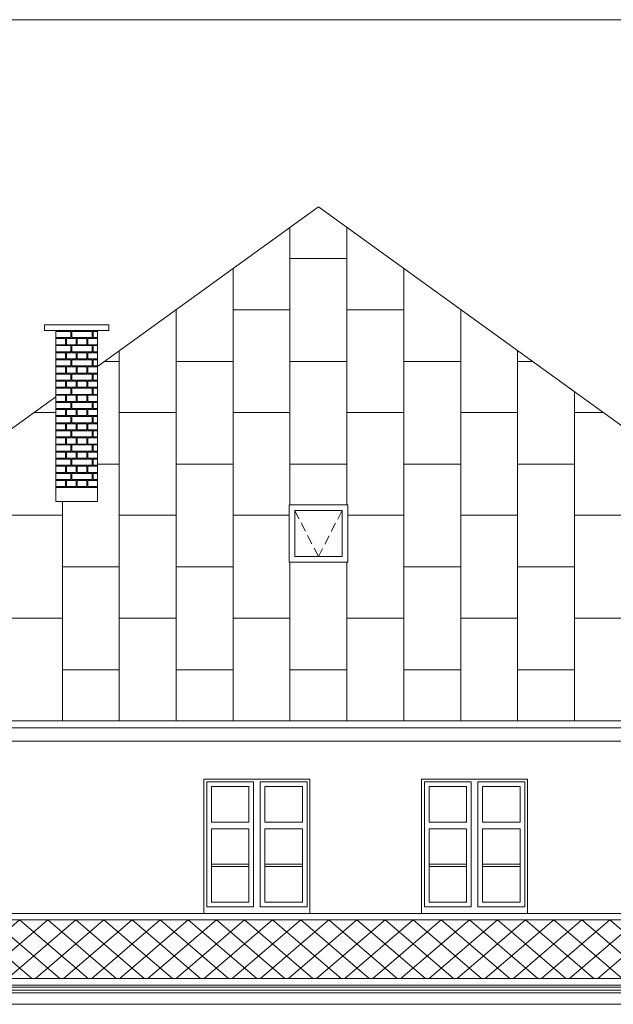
# Model space of a CAD drawing. Extents: x -394022 to -71759, y -12022 to 18278.
# Tile 13 of 91: x -317260 to -310988, y 7873 to 18278. Entities that reach past the tile are written whole.
import ezdxf

# ---------------------------------------------------------------- set-up
doc = ezdxf.new("R2010")
doc.units = 0
doc.header["$MEASUREMENT"] = 0
doc.linetypes.add('Krawędzie ukryte', pattern=[150, 100, -50])
doc.layers.add('Arch kolorystyka_Nr_Pióra__114', color=7, linetype='Continuous', lineweight=13, true_color=0xf1d696)
doc.layers.add('arch wypelnienia_Nr_Pióra__2', color=7, linetype='Continuous', lineweight=13, true_color=0x7f7f7f)
for name, color, linetype, lineweight in [('ARCH TABELA_Nr_Pióra__21', 7, 'Continuous', 13), ('INWENT DACH_Nr_Pióra__21', 7, 'Continuous', 13), ('INWENT DACH_Nr_Pióra__5', 7, 'Continuous', 13), ('INWENT KONST. DREWNIANA_Nr_Pióra__21', 7, 'Continuous', 13), ('INWENT ODWODNIENIE_Nr_Pióra__5', 7, 'Continuous', 13), ('INWENT. DRZWI_Nr_Pióra__21', 7, 'Continuous', 13), ('INWENT. OKNA_Nr_Pióra__21', 7, 'Continuous', 13), ('INWENT.ŚCIANY_Nr_Pióra__21', 7, 'Continuous', 13)]:
    doc.layers.add(name, color=color, linetype=linetype, lineweight=lineweight)

# ---------------------------------------------------------------- blocks, each defined once
blk = doc.blocks.new('*X32')
at = {"layer": 'Arch kolorystyka_Nr_Pióra__114', "linetype": 'Continuous'}
for p, q in [((-316879, 14984), (-316720, 14984)), ((-316720, 14919), (-316720, 14984)), ((-316710, 14919), (-316710, 14984)), ((-316710, 14984), (-316495, 14984)), ((-316495, 14919), (-316495, 14984)), ((-316485, 14919), (-316485, 14984)), ((-316485, 14984), (-316439, 14984)), ((-316720, 14919), (-316879, 14919)), ((-316776, 14909), (-316879, 14909)), ((-316776, 14909), (-316776, 14844)), ((-316664, 14909), (-316766, 14909)), ((-316766, 14909), (-316766, 14844)), ((-316495, 14919), (-316710, 14919)), ((-316664, 14909), (-316664, 14844)), ((-316551, 14909), (-316654, 14909)), ((-316654, 14909), (-316654, 14844)), ((-316551, 14909), (-316551, 14844)), ((-316439, 14909), (-316541, 14909)), ((-316541, 14909), (-316541, 14844)), ((-316439, 14919), (-316485, 14919)), ((-316776, 14844), (-316879, 14844)), ((-316879, 14834), (-316720, 14834)), ((-316664, 14844), (-316766, 14844)), ((-316720, 14769), (-316720, 14834)), ((-316710, 14769), (-316710, 14834)), ((-316710, 14834), (-316495, 14834)), ((-316551, 14844), (-316654, 14844)), ((-316439, 14844), (-316541, 14844)), ((-316495, 14769), (-316495, 14834)), ((-316485, 14769), (-316485, 14834)), ((-316485, 14834), (-316439, 14834)), ((-316720, 14769), (-316879, 14769)), ((-316776, 14759), (-316879, 14759)), ((-316776, 14694), (-316879, 14694)), ((-316879, 14684), (-316720, 14684)), ((-316776, 14759), (-316776, 14694)), ((-316664, 14759), (-316766, 14759)), ((-316766, 14759), (-316766, 14694)), ((-316664, 14694), (-316766, 14694)), ((-316720, 14619), (-316720, 14684)), ((-316495, 14769), (-316710, 14769)), ((-316710, 14619), (-316710, 14684)), ((-316710, 14684), (-316495, 14684)), ((-316664, 14759), (-316664, 14694)), ((-316551, 14759), (-316654, 14759)), ((-316654, 14759), (-316654, 14694)), ((-316551, 14694), (-316654, 14694)), ((-316551, 14759), (-316551, 14694)), ((-316439, 14759), (-316541, 14759)), ((-316541, 14759), (-316541, 14694)), ((-316439, 14694), (-316541, 14694)), ((-316495, 14619), (-316495, 14684)), ((-316439, 14769), (-316485, 14769)), ((-316485, 14619), (-316485, 14684)), ((-316485, 14684), (-316439, 14684)), ((-316720, 14619), (-316879, 14619)), ((-316776, 14609), (-316879, 14609)), ((-316776, 14609), (-316776, 14544)), ((-316664, 14609), (-316766, 14609)), ((-316766, 14609), (-316766, 14544)), ((-316495, 14619), (-316710, 14619)), ((-316664, 14609), (-316664, 14544)), ((-316551, 14609), (-316654, 14609)), ((-316654, 14609), (-316654, 14544)), ((-316551, 14609), (-316551, 14544)), ((-316439, 14609), (-316541, 14609)), ((-316541, 14609), (-316541, 14544)), ((-316439, 14619), (-316485, 14619)), ((-316776, 14544), (-316879, 14544)), ((-316879, 14534), (-316720, 14534)), ((-316720, 14469), (-316879, 14469)), ((-316664, 14544), (-316766, 14544)), ((-316720, 14469), (-316720, 14534)), ((-316710, 14469), (-316710, 14534)), ((-316710, 14534), (-316495, 14534)), ((-316495, 14469), (-316710, 14469)), ((-316551, 14544), (-316654, 14544)), ((-316439, 14544), (-316541, 14544)), ((-316495, 14469), (-316495, 14534)), ((-316485, 14469), (-316485, 14534)), ((-316485, 14534), (-316439, 14534)), ((-316439, 14469), (-316485, 14469)), ((-316776, 14459), (-316879, 14459)), ((-316776, 14394), (-316879, 14394)), ((-316879, 14384), (-316720, 14384)), ((-316776, 14459), (-316776, 14394)), ((-316664, 14459), (-316766, 14459)), ((-316766, 14459), (-316766, 14394)), ((-316664, 14394), (-316766, 14394)), ((-316720, 14319), (-316720, 14384)), ((-316710, 14319), (-316710, 14384)), ((-316710, 14384), (-316495, 14384)), ((-316664, 14459), (-316664, 14394)), ((-316551, 14459), (-316654, 14459)), ((-316654, 14459), (-316654, 14394)), ((-316551, 14394), (-316654, 14394)), ((-316551, 14459), (-316551, 14394)), ((-316439, 14459), (-316541, 14459)), ((-316541, 14459), (-316541, 14394)), ((-316439, 14394), (-316541, 14394)), ((-316495, 14319), (-316495, 14384)), ((-316485, 14319), (-316485, 14384)), ((-316485, 14384), (-316439, 14384)), ((-316720, 14319), (-316879, 14319)), ((-316776, 14309), (-316879, 14309)), ((-316776, 14309), (-316776, 14244)), ((-316664, 14309), (-316766, 14309)), ((-316766, 14309), (-316766, 14244)), ((-316495, 14319), (-316710, 14319)), ((-316664, 14309), (-316664, 14244)), ((-316551, 14309), (-316654, 14309)), ((-316654, 14309), (-316654, 14244)), ((-316551, 14309), (-316551, 14244)), ((-316439, 14309), (-316541, 14309)), ((-316541, 14309), (-316541, 14244)), ((-316439, 14319), (-316485, 14319)), ((-316776, 14244), (-316879, 14244)), ((-316879, 14234), (-316720, 14234)), ((-316720, 14169), (-316879, 14169)), ((-316776, 14159), (-316879, 14159)), ((-316776, 14159), (-316776, 14094)), ((-316664, 14244), (-316766, 14244)), ((-316664, 14159), (-316766, 14159)), ((-316766, 14159), (-316766, 14094)), ((-316720, 14169), (-316720, 14234)), ((-316710, 14169), (-316710, 14234)), ((-316710, 14234), (-316495, 14234)), ((-316495, 14169), (-316710, 14169)), ((-316664, 14159), (-316664, 14094)), ((-316551, 14244), (-316654, 14244)), ((-316551, 14159), (-316654, 14159)), ((-316654, 14159), (-316654, 14094)), ((-316551, 14159), (-316551, 14094)), ((-316439, 14244), (-316541, 14244)), ((-316439, 14159), (-316541, 14159)), ((-316541, 14159), (-316541, 14094)), ((-316495, 14169), (-316495, 14234)), ((-316485, 14169), (-316485, 14234)), ((-316485, 14234), (-316439, 14234)), ((-316439, 14169), (-316485, 14169)), ((-316776, 14094), (-316879, 14094)), ((-316879, 14084), (-316720, 14084)), ((-316664, 14094), (-316766, 14094)), ((-316720, 14019), (-316720, 14084)), ((-316710, 14019), (-316710, 14084)), ((-316710, 14084), (-316495, 14084)), ((-316551, 14094), (-316654, 14094)), ((-316439, 14094), (-316541, 14094)), ((-316495, 14019), (-316495, 14084)), ((-316485, 14019), (-316485, 14084)), ((-316485, 14084), (-316439, 14084)), ((-316720, 14019), (-316879, 14019)), ((-316776, 14009), (-316879, 14009)), ((-316776, 13944), (-316879, 13944)), ((-316776, 14009), (-316776, 13944)), ((-316664, 14009), (-316766, 14009)), ((-316766, 14009), (-316766, 13944)), ((-316664, 13944), (-316766, 13944)), ((-316495, 14019), (-316710, 14019)), ((-316664, 14009), (-316664, 13944)), ((-316551, 14009), (-316654, 14009)), ((-316654, 14009), (-316654, 13944)), ((-316551, 13944), (-316654, 13944)), ((-316551, 14009), (-316551, 13944)), ((-316439, 14009), (-316541, 14009)), ((-316541, 14009), (-316541, 13944)), ((-316439, 13944), (-316541, 13944)), ((-316439, 14019), (-316485, 14019)), ((-316879, 13934), (-316720, 13934)), ((-316720, 13869), (-316879, 13869)), ((-316776, 13859), (-316879, 13859)), ((-316776, 13859), (-316776, 13794)), ((-316664, 13859), (-316766, 13859)), ((-316766, 13859), (-316766, 13794)), ((-316720, 13869), (-316720, 13934)), ((-316710, 13869), (-316710, 13934)), ((-316710, 13934), (-316495, 13934)), ((-316495, 13869), (-316710, 13869)), ((-316664, 13859), (-316664, 13794)), ((-316551, 13859), (-316654, 13859)), ((-316654, 13859), (-316654, 13794)), ((-316551, 13859), (-316551, 13794)), ((-316439, 13859), (-316541, 13859)), ((-316541, 13859), (-316541, 13794)), ((-316495, 13869), (-316495, 13934)), ((-316485, 13869), (-316485, 13934)), ((-316485, 13934), (-316439, 13934)), ((-316439, 13869), (-316485, 13869)), ((-316776, 13794), (-316879, 13794)), ((-316879, 13784), (-316720, 13784)), ((-316664, 13794), (-316766, 13794)), ((-316720, 13719), (-316720, 13784)), ((-316710, 13719), (-316710, 13784)), ((-316710, 13784), (-316495, 13784)), ((-316551, 13794), (-316654, 13794)), ((-316439, 13794), (-316541, 13794)), ((-316495, 13719), (-316495, 13784)), ((-316485, 13719), (-316485, 13784)), ((-316485, 13784), (-316439, 13784)), ((-316720, 13719), (-316879, 13719)), ((-316776, 13709), (-316879, 13709)), ((-316776, 13644), (-316879, 13644)), ((-316879, 13634), (-316720, 13634)), ((-316776, 13709), (-316776, 13644)), ((-316664, 13709), (-316766, 13709)), ((-316766, 13709), (-316766, 13644)), ((-316664, 13644), (-316766, 13644)), ((-316720, 13569), (-316720, 13634)), ((-316495, 13719), (-316710, 13719)), ((-316710, 13569), (-316710, 13634)), ((-316710, 13634), (-316495, 13634)), ((-316664, 13709), (-316664, 13644)), ((-316551, 13709), (-316654, 13709)), ((-316654, 13709), (-316654, 13644)), ((-316551, 13644), (-316654, 13644)), ((-316551, 13709), (-316551, 13644)), ((-316439, 13709), (-316541, 13709)), ((-316541, 13709), (-316541, 13644)), ((-316439, 13644), (-316541, 13644)), ((-316495, 13569), (-316495, 13634)), ((-316439, 13719), (-316485, 13719)), ((-316485, 13569), (-316485, 13634)), ((-316485, 13634), (-316439, 13634)), ((-316720, 13569), (-316879, 13569)), ((-316776, 13559), (-316879, 13559)), ((-316776, 13559), (-316776, 13494)), ((-316664, 13559), (-316766, 13559)), ((-316766, 13559), (-316766, 13494)), ((-316495, 13569), (-316710, 13569)), ((-316664, 13559), (-316664, 13494)), ((-316551, 13559), (-316654, 13559)), ((-316654, 13559), (-316654, 13494)), ((-316551, 13559), (-316551, 13494)), ((-316439, 13559), (-316541, 13559)), ((-316541, 13559), (-316541, 13494)), ((-316439, 13569), (-316485, 13569)), ((-316776, 13494), (-316879, 13494)), ((-316879, 13484), (-316720, 13484)), ((-316664, 13494), (-316766, 13494)), ((-316720, 13419), (-316720, 13484)), ((-316710, 13419), (-316710, 13484)), ((-316710, 13484), (-316495, 13484)), ((-316551, 13494), (-316654, 13494)), ((-316439, 13494), (-316541, 13494)), ((-316495, 13419), (-316495, 13484)), ((-316485, 13419), (-316485, 13484)), ((-316485, 13484), (-316439, 13484)), ((-316720, 13419), (-316879, 13419)), ((-316776, 13409), (-316879, 13409)), ((-316776, 13344), (-316879, 13344)), ((-316776, 13409), (-316776, 13344)), ((-316664, 13409), (-316766, 13409)), ((-316766, 13409), (-316766, 13344)), ((-316664, 13344), (-316766, 13344)), ((-316495, 13419), (-316710, 13419)), ((-316664, 13409), (-316664, 13344)), ((-316551, 13409), (-316654, 13409)), ((-316654, 13409), (-316654, 13344)), ((-316551, 13344), (-316654, 13344)), ((-316551, 13409), (-316551, 13344)), ((-316439, 13409), (-316541, 13409)), ((-316541, 13409), (-316541, 13344)), ((-316439, 13344), (-316541, 13344)), ((-316439, 13419), (-316485, 13419))]:
    blk.add_line(p, q, dxfattribs=at)
blk = doc.blocks.new('Wypełnienie_16')
at = {"layer": 'Arch kolorystyka_Nr_Pióra__114', "linetype": 'Continuous'}
blk.add_blockref('*X32', (0, 0), dxfattribs=at)

msp = doc.modelspace()

# ---------------------------------------------------------------- hatches: boundary and pattern name
at = {"layer": 'arch wypelnienia_Nr_Pióra__2', "linetype": 'Continuous'}
h = msp.add_hatch(dxfattribs=at)
h.set_pattern_fill('Concrete_Block', color=256, style=0, pattern_type=2)
h.set_pattern_definition([(139.3987, (-321418.74, 8764.96), (148.4924, 127.2792), []), (40.6013, (-321418.74, 8764.96), (-148.4924, 127.2792), [])])
h.paths.add_polyline_path([(-307293.7, 8145.4), (-320923.7, 8145.4), (-320923.7, 8765), (-307293.7, 8765)], flags=0)

# ---------------------------------------------------------------- linework, layer by layer
at = {"layer": 'ARCH TABELA_Nr_Pióra__21', "linetype": 'Continuous'}
msp.add_line((-323543.7, 18278.4), (-266543.7, 18278.4), dxfattribs=at)
at = {"layer": 'arch wypelnienia_Nr_Pióra__2', "linetype": 'Continuous'}
for p, q in [((-314404.3, 16082.5), (-314404.3, 13150.6)), ((-313803.1, 16082.5), (-313803.1, 13150.6)), ((-313803.1, 15753.6), (-314404.3, 15753.6)), ((-315005.5, 15648.1), (-315005.5, 10869)), ((-313201.9, 15648.1), (-313201.9, 10869)), ((-315606.7, 15213.6), (-315606.7, 10869)), ((-314404.3, 15213.6), (-315005.5, 15213.6)), ((-313803.1, 15213.6), (-313201.9, 15213.6)), ((-312600.7, 15213.6), (-312600.7, 10869)), ((-316207.9, 14779.1), (-316207.9, 10869)), ((-311999.5, 14779.1), (-311999.5, 10869)), ((-316207.9, 14667.5), (-316362.5, 14667.5)), ((-315005.5, 14667.5), (-315606.7, 14667.5)), ((-313803.1, 14667.5), (-314404.3, 14667.5)), ((-313201.9, 14667.5), (-312600.7, 14667.5)), ((-311999.5, 14667.5), (-311845, 14667.5)), ((-311398.3, 14344.7), (-311398.3, 10869)), ((-316878.7, 14127.5), (-317109.7, 14127.5)), ((-315606.7, 14127.5), (-316207.9, 14127.5)), ((-314404.3, 14127.5), (-315005.5, 14127.5)), ((-313803.1, 14127.5), (-313201.9, 14127.5)), ((-312600.7, 14127.5), (-311999.5, 14127.5)), ((-311398.3, 14127.5), (-311097.7, 14127.5)), ((-316207.9, 13581.3), (-316438.7, 13581.3)), ((-315005.5, 13581.3), (-315606.7, 13581.3)), ((-313803.1, 13581.3), (-314404.3, 13581.3)), ((-313201.9, 13581.3), (-312600.7, 13581.3)), ((-311999.5, 13581.3), (-311398.3, 13581.3)), ((-316809.1, 13185.7), (-316809.1, 10869)), ((-316809.1, 13041.3), (-317410.3, 13041.3)), ((-315606.7, 13041.3), (-316207.9, 13041.3)), ((-314413.7, 13041.3), (-315005.5, 13041.3)), ((-313793.7, 13041.3), (-313201.9, 13041.3)), ((-312600.7, 13041.3), (-311999.5, 13041.3)), ((-311398.3, 13041.3), (-310797.1, 13041.3)), ((-316207.9, 12495.1), (-316809.1, 12495.1)), ((-315005.5, 12495.1), (-315606.7, 12495.1)), ((-314404.3, 12544.7), (-314404.3, 10869)), ((-313803.1, 12544.7), (-313803.1, 10869)), ((-313201.9, 12495.1), (-312600.7, 12495.1)), ((-311999.5, 12495.1), (-311398.3, 12495.1)), ((-316809.1, 11955.1), (-317410.3, 11955.1)), ((-315606.7, 11955.1), (-316207.9, 11955.1)), ((-314404.3, 11955.1), (-315005.5, 11955.1)), ((-313803.1, 11955.1), (-313201.9, 11955.1)), ((-312600.7, 11955.1), (-311999.5, 11955.1)), ((-311398.3, 11955.1), (-310797.1, 11955.1)), ((-316207.9, 11409), (-316809.1, 11409)), ((-315005.5, 11409), (-315606.7, 11409)), ((-313803.1, 11409), (-314404.3, 11409)), ((-313201.9, 11409), (-312600.7, 11409)), ((-311999.5, 11409), (-311398.3, 11409))]:
    msp.add_line(p, q, dxfattribs=at)
at = {"layer": 'INWENT DACH_Nr_Pióra__21', "linetype": 'Continuous'}
for p, q in [((-314103.7, 16299.8), (-316438.7, 14612.4)), ((-314103.7, 16299.8), (-306588.7, 10869)), ((-316998.7, 15053.7), (-316998.7, 14993.7)), ((-316318.7, 15053.7), (-316998.7, 15053.7)), ((-316318.7, 14993.7), (-316998.7, 14993.7)), ((-316878.7, 14993.7), (-316878.7, 13185.7)), ((-316438.7, 14993.7), (-316438.7, 13185.7)), ((-316318.7, 15053.7), (-316318.7, 14993.7)), ((-316878.7, 14294.4), (-321618.7, 10869)), ((-316438.7, 13335.7), (-316878.7, 13335.7)), ((-316438.7, 13185.7), (-316878.7, 13185.7)), ((-306588.7, 10869), (-321618.7, 10869))]:
    msp.add_line(p, q, dxfattribs=at)
at = {"layer": 'INWENT DACH_Nr_Pióra__5', "linetype": 'Continuous'}
for p, q in [((-320923.7, 8145.4), (-307293.7, 8145.4)), ((-320923.7, 8075), (-307293.7, 8075)), ((-320923.7, 8053.2), (-307293.7, 8053.2)), ((-320923.7, 8023.2), (-307293.7, 8023.2)), ((-320923.7, 7993.2), (-307293.7, 7993.2)), ((-320923.7, 7873.2), (-307293.7, 7873.2))]:
    msp.add_line(p, q, dxfattribs=at)
at = {"layer": 'INWENT KONST. DREWNIANA_Nr_Pióra__21', "linetype": 'Continuous'}
msp.add_line((-307293.7, 10653.2), (-320923.7, 10653.2), dxfattribs=at)
at = {"layer": 'INWENT ODWODNIENIE_Nr_Pióra__5', "linetype": 'Continuous'}
for p, q in [((-306438.7, 10868.4), (-321768.1, 10868.4)), ((-307293.7, 10793.4), (-320923.7, 10793.4))]:
    msp.add_line(p, q, dxfattribs=at)
at = {"layer": 'INWENT. DRZWI_Nr_Pióra__21', "linetype": 'Continuous'}
for p, q in [((-315283.7, 10223.2), (-315283.7, 8903.2)), ((-314788.7, 10223.2), (-315283.7, 10223.2)), ((-314788.7, 8903.2), (-314788.7, 10223.2)), ((-314223.7, 10223.2), (-314718.7, 10223.2)), ((-314718.7, 8903.2), (-314718.7, 10223.2)), ((-314223.7, 10223.2), (-314223.7, 8903.2)), ((-312983.7, 10223.2), (-312983.7, 8903.2)), ((-312488.7, 10223.2), (-312983.7, 10223.2)), ((-312488.7, 8903.2), (-312488.7, 10223.2)), ((-311923.7, 10223.2), (-312418.7, 10223.2)), ((-312418.7, 8903.2), (-312418.7, 10223.2)), ((-311923.7, 10223.2), (-311923.7, 8903.2)), ((-314838.7, 10173.2), (-315233.7, 10173.2)), ((-315233.7, 10173.2), (-315233.7, 9799.2)), ((-314838.7, 9799.2), (-314838.7, 10173.2)), ((-314273.7, 10173.2), (-314668.7, 10173.2)), ((-314668.7, 9799.2), (-314668.7, 10173.2)), ((-314273.7, 10173.2), (-314273.7, 9799.2)), ((-312538.7, 10173.2), (-312933.7, 10173.2)), ((-312933.7, 10173.2), (-312933.7, 9799.2)), ((-312538.7, 9799.2), (-312538.7, 10173.2)), ((-311973.7, 10173.2), (-312368.7, 10173.2)), ((-312368.7, 9799.2), (-312368.7, 10173.2)), ((-311973.7, 10173.2), (-311973.7, 9799.2)), ((-315233.7, 9799.2), (-314838.7, 9799.2)), ((-314273.7, 9799.2), (-314668.7, 9799.2)), ((-312933.7, 9799.2), (-312538.7, 9799.2)), ((-311973.7, 9799.2), (-312368.7, 9799.2)), ((-315233.7, 9729.2), (-314838.7, 9729.2)), ((-315233.7, 9729.2), (-315233.7, 8953.2)), ((-314838.7, 8953.2), (-314838.7, 9729.2)), ((-314668.7, 8953.2), (-314668.7, 9729.2)), ((-314273.7, 9729.2), (-314668.7, 9729.2)), ((-314273.7, 9729.2), (-314273.7, 8953.2)), ((-312933.7, 9729.2), (-312538.7, 9729.2)), ((-312933.7, 9729.2), (-312933.7, 8953.2)), ((-312538.7, 8953.2), (-312538.7, 9729.2)), ((-312368.7, 8953.2), (-312368.7, 9729.2)), ((-311973.7, 9729.2), (-312368.7, 9729.2)), ((-311973.7, 9729.2), (-311973.7, 8953.2)), ((-315233.7, 9354.2), (-314838.7, 9354.2)), ((-315233.7, 9328.2), (-314838.7, 9328.2)), ((-314273.7, 9354.2), (-314668.7, 9354.2)), ((-314273.7, 9328.2), (-314668.7, 9328.2)), ((-312933.7, 9354.2), (-312538.7, 9354.2)), ((-312933.7, 9328.2), (-312538.7, 9328.2)), ((-311973.7, 9354.2), (-312368.7, 9354.2)), ((-311973.7, 9328.2), (-312368.7, 9328.2)), ((-314838.7, 8953.2), (-315233.7, 8953.2)), ((-314273.7, 8953.2), (-314668.7, 8953.2)), ((-312538.7, 8953.2), (-312933.7, 8953.2)), ((-311973.7, 8953.2), (-312368.7, 8953.2)), ((-314788.7, 8903.2), (-315283.7, 8903.2)), ((-314223.7, 8903.2), (-314718.7, 8903.2)), ((-312488.7, 8903.2), (-312983.7, 8903.2)), ((-311923.7, 8903.2), (-312418.7, 8903.2))]:
    msp.add_line(p, q, dxfattribs=at)
at = {"layer": 'INWENT. OKNA_Nr_Pióra__21', "linetype": 'Continuous'}
for p, q in [((-314413.7, 13150.6), (-314413.7, 12544.7)), ((-313793.7, 13150.6), (-314413.7, 13150.6)), ((-313793.7, 12544.7), (-313793.7, 13150.6)), ((-313853.7, 13090.6), (-314353.7, 13090.6)), ((-314353.7, 13090.6), (-314353.7, 12604.7)), ((-313853.7, 12604.7), (-313853.7, 13090.6)), ((-314353.7, 12604.7), (-313853.7, 12604.7)), ((-314413.7, 12544.7), (-313793.7, 12544.7))]:
    msp.add_line(p, q, dxfattribs=at)
at = {"layer": 'INWENT. OKNA_Nr_Pióra__21', "linetype": 'Krawędzie ukryte'}
for p, q in [((-314103.7, 12604.7), (-314353.7, 13090.6)), ((-313853.7, 13090.6), (-314103.7, 12604.7))]:
    msp.add_line(p, q, dxfattribs=at)
at = {"layer": 'INWENT.ŚCIANY_Nr_Pióra__21', "linetype": 'Continuous'}
for p, q in [((-315313.7, 10253.2), (-315313.7, 8833.2)), ((-314193.7, 10253.2), (-315313.7, 10253.2)), ((-314193.7, 10253.2), (-314193.7, 8833.2)), ((-313013.7, 10253.2), (-313013.7, 8833.2)), ((-311893.7, 10253.2), (-313013.7, 10253.2)), ((-311893.7, 10253.2), (-311893.7, 8833.2)), ((-320923.7, 8833.2), (-307293.7, 8833.2)), ((-320923.7, 8765), (-307293.7, 8765)), ((-314193.7, 8833.2), (-315313.7, 8833.2)), ((-311893.7, 8833.2), (-313013.7, 8833.2))]:
    msp.add_line(p, q, dxfattribs=at)

# ---------------------------------------------------------------- block references
at = {"layer": 'Arch kolorystyka_Nr_Pióra__114', "linetype": 'Continuous'}
msp.add_blockref('Wypełnienie_16', (0, 0), dxfattribs=at)

doc.saveas('drawing.dxf')
